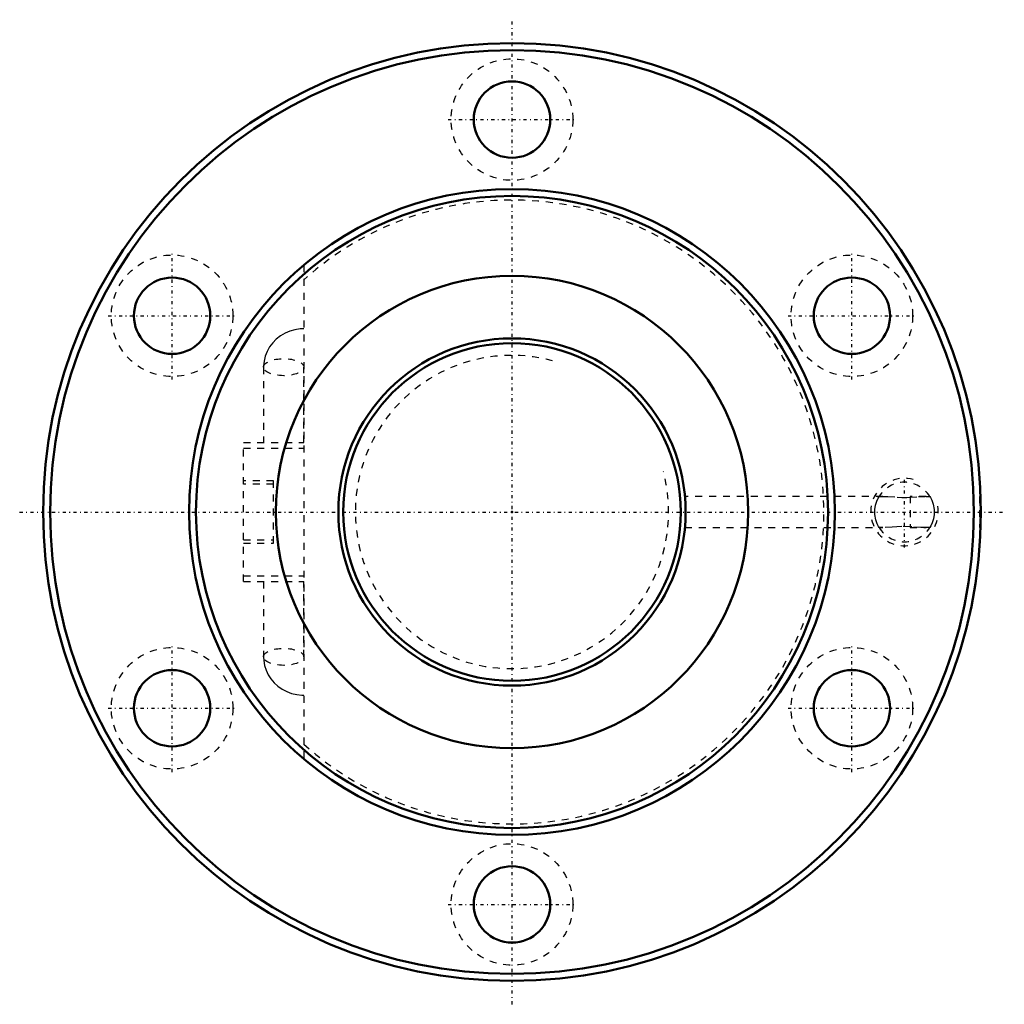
# Model space of a CAD drawing. Header units: millimetres. Extents: x -71 to 71, y -71 to 71.
import ezdxf

# ---------------------------------------------------------------- set-up
doc = ezdxf.new("R2010")
doc.units = ezdxf.units.MM
doc.linetypes.add('Center', pattern=[1.5, 0.45, -0.5, 0.05, -0.5])
doc.linetypes.add('Dashed', pattern=[2, 1, -1])
for name, color, linetype, lineweight in [('2d ConnectionPoints', 7, 'Continuous', 50), ('AM_0', 7, 'Continuous', 50), ('AM_5', 3, 'Continuous', 25), ('AM_7', 7, 'Center', 25), ('AM_9', 6, 'Dashed', 25)]:
    doc.layers.add(name, color=color, linetype=linetype, lineweight=lineweight)

# ---------------------------------------------------------------- blocks, each defined once
blk = doc.blocks.new('1_BNF_5010_2_5RR_Nut_0_in_BNF5010V_2_5RRG1_93LC0_000_rev_2')
at = {"layer": 'AM_0'}
for centre, radius in [((0, 0), 67.5), ((0, 0), 66.5), ((0, 56.5), 5.5), ((0, 0), 46.5), ((0, 0), 45.5), ((-48.93, 28.25), 5.5), ((0, 0), 34), ((48.93, 28.25), 5.5), ((-48.93, -28.25), 5.5), ((48.93, -28.25), 5.5), ((0, -56.5), 5.5)]:
    blk.add_circle(centre, radius, dxfattribs=at)
at = {"layer": 'AM_5', "linetype": 'Dashed'}
blk.add_arc((56.5, 0), 4.86, 75, 15, dxfattribs=at)
at = {"layer": 'AM_7'}
for p, q in [((0, -70.88), (0, 70.88)), ((-9.19, 56.5), (9.19, 56.5)), ((-48.93, 19.06), (-48.93, 37.44)), ((48.93, 19.06), (48.93, 37.44)), ((-58.12, 28.25), (-39.74, 28.25)), ((39.74, 28.25), (58.12, 28.25)), ((56.5, -5.11), (56.5, 5.11)), ((-70.88, 0), (70.88, 0)), ((-48.93, -37.44), (-48.93, -19.06)), ((48.93, -37.44), (48.93, -19.06)), ((-58.12, -28.25), (-39.74, -28.25)), ((39.74, -28.25), (58.12, -28.25)), ((-9.19, -56.5), (9.19, -56.5))]:
    blk.add_line(p, q, dxfattribs=at)
at = {"layer": 'AM_9'}
for p, q in [((-29.97, 35.55), (-29.97, -35.55)), ((-35.77, 20.85), (-35.77, 10)), ((-29.97, 10), (-29.97, 20.85)), ((-38.67, 10), (-29.97, 10)), ((-38.67, -10), (-38.67, 10)), ((-38.67, 9.2), (-29.97, 9.2)), ((-34.32, 4.5), (-38.67, 4.5)), ((-34.32, -4.5), (-34.32, 4.5)), ((-34.32, 4), (-38.67, 4)), ((53.38, 2.25), (24.9, 2.25)), ((52.85, 2.24), (53.37, 2.25)), ((59.63, 2.25), (57.3, 2.25)), ((57.3, 2.25), (57.3, -2.25)), ((67.5, 2.25), (67.3, 2.25)), ((67.3, 2.25), (67.3, -2.25)), ((24.9, -2.25), (53.37, -2.25)), ((57.3, -2.25), (59.62, -2.25)), ((60.15, -2.24), (59.63, -2.25)), ((67.3, -2.25), (67.5, -2.25)), ((-38.67, -4), (-34.32, -4)), ((-38.67, -4.5), (-34.32, -4.5)), ((-38.67, -9.2), (-29.97, -9.2)), ((-38.67, -10), (-29.97, -10)), ((-35.77, -10), (-35.77, -20.85)), ((-29.97, -20.85), (-29.97, -10))]:
    blk.add_line(p, q, dxfattribs=at)
for points in [[(-29.97, 26.37), (-30.5, 26.35), (-31.25, 26.24), (-31.98, 26.03), (-32.68, 25.73), (-33.33, 25.35), (-33.93, 24.89), (-34.45, 24.35), (-34.9, 23.76), (-35.26, 23.12), (-35.52, 22.44), (-35.69, 21.73), (-35.76, 21.05), (-35.77, 20.85)], [(52.85, -2.24), (52.75, -2.07), (52.57, -1.7), (52.36, -1.11), (52.23, -0.36), (52.23, 0.35), (52.33, 0.99), (52.51, 1.55), (52.71, 2), (52.84, 2.22), (52.85, 2.24)], [(53.37, 2.25), (54.13, 2.23), (55.44, 2.14), (56.13, 2.1), (56.86, 2.1), (57.3, 2.12)], [(57.3, 2.12), (58.5, 2.21), (59.63, 2.25)], [(59.63, 2.25), (59.68, 2.25), (60.15, 2.24)], [(60.15, 2.24), (60.25, 2.07), (60.43, 1.7), (60.64, 1.11), (60.77, 0.36), (60.77, -0.35), (60.67, -0.99), (60.49, -1.55), (60.29, -2), (60.16, -2.22), (60.15, -2.24)], [(53.37, -2.25), (53.32, -2.25), (52.85, -2.24)], [(57.3, -2.12), (56.14, -2.1), (55.42, -2.14), (54.72, -2.2), (53.37, -2.25)], [(59.63, -2.25), (58.87, -2.23), (57.56, -2.14), (57.3, -2.12)], [(-35.77, -20.85), (-35.74, -21.4), (-35.62, -22.11), (-35.4, -22.79), (-35.09, -23.44), (-34.7, -24.04), (-34.23, -24.6), (-33.69, -25.09), (-33.09, -25.51), (-32.43, -25.85), (-31.73, -26.11), (-31, -26.28), (-30.25, -26.37), (-29.97, -26.37)]]:
    blk.add_lwpolyline(points, dxfattribs=at)
for centre in [(0, 56.5), (-48.93, 28.25), (48.93, 28.25), (-48.93, -28.25), (48.93, -28.25), (0, -56.5)]:
    blk.add_circle(centre, 8.75, dxfattribs=at)
for centre, radius, start, end in [((0, 0), 44.9, 228.1269, 131.8731), ((56.5, 0), 4.28, 31.5546, 148.4454), ((56.5, 0), 4.28, 211.5546, 328.4454)]:
    blk.add_arc(centre, radius, start, end, dxfattribs=at)
for centre in [(-32.87, 20.85), (-32.87, -20.85)]:
    blk.add_ellipse(centre, major_axis=(-2.9, 0), ratio=0.422618, dxfattribs=at)
blk = doc.blocks.new('2_BNF_5010_2_5RR000_Shaft_0_in_BNF5010V_2_5RRG1_93LC0_000_rev_2')
at = {"layer": 'AM_0'}
for radius in [25, 24.3]:
    blk.add_circle((0, 0), radius, dxfattribs=at)
at = {"layer": 'AM_5', "linetype": 'Dashed'}
blk.add_arc((0, 0), 22.55, 75, 15, dxfattribs=at)

msp = doc.modelspace()

# ---------------------------------------------------------------- linework, layer by layer
at = {"layer": '2d ConnectionPoints'}
msp.add_point((0, 0), dxfattribs=at)
msp.add_point((0, 0), dxfattribs=at)

# ---------------------------------------------------------------- block references
for name in ['1_BNF_5010_2_5RR_Nut_0_in_BNF5010V_2_5RRG1_93LC0_000_rev_2', '2_BNF_5010_2_5RR000_Shaft_0_in_BNF5010V_2_5RRG1_93LC0_000_rev_2']:
    msp.add_blockref(name, (0, 0))

doc.saveas('drawing.dxf')
